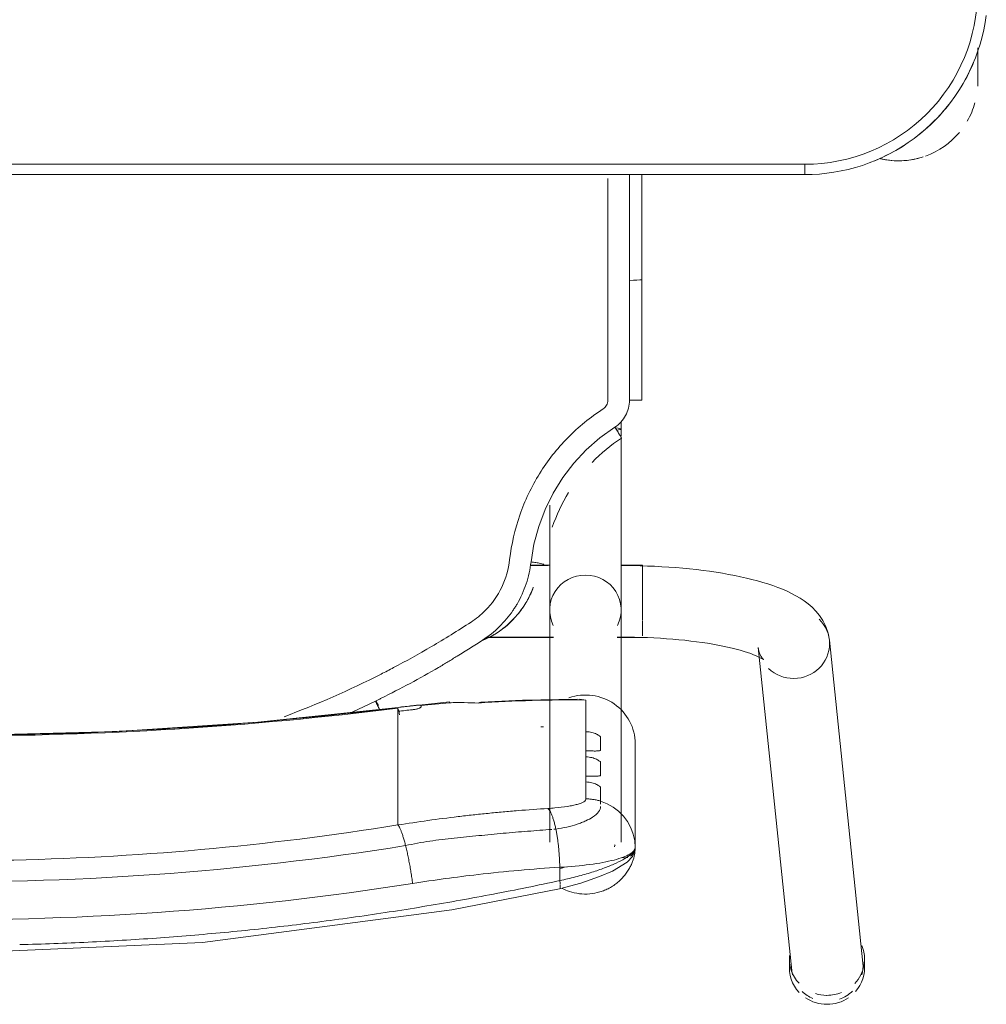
# Model space of a CAD drawing. Header units: metres. Extents: x 1.7 to 42.3, y -72.9 to -47.6.
# Tile 59 of 216: x 6.127 to 6.407, y -63.366 to -63.081. Entities that reach past the tile are written whole.
import ezdxf

# ---------------------------------------------------------------- set-up
doc = ezdxf.new("R2010")
doc.units = ezdxf.units.M
doc.layers.add('I-FURN', color=7, linetype='Continuous', lineweight=18)

# ---------------------------------------------------------------- blocks, each defined once
blk = doc.blocks.new('ConjuntoParaAlunoTamanho6 - CJA06_ConjuntoParaAlunoTamanho6-V18-2PAV - FRIGORÍFICA')
at = {"layer": 'I-FURN', "color": 253, "true_color": 0xaaaaaa}
for p, q in [((-0.2643023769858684, 0.2945585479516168), (-0.2643023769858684, 0.2919703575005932)), ((-0.2335379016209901, 0.2018170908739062), (-0.2432124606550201, 0.295256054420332)), ((-0.2425404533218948, 0.2919703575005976), (-0.2425404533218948, 0.2945585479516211)), ((-0.2638023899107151, 0.2931241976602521), (-0.2541278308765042, 0.1996852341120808)), ((-0.197899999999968, 0.2596939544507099), (-0.197899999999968, 0.2296403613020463)), ((-0.1920240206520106, 0.25905561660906), (-0.1919206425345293, 0.259485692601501)), ((-0.1938499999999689, 0.2581242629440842), (-0.1938499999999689, 0.190968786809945)), ((-0.1920690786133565, 0.2589589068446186), (-0.1920240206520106, 0.25905561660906)), ((-0.1731499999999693, 0.190968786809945), (-0.1731499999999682, 0.2581242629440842)), ((-0.1973389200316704, 0.2558006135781), (-0.1966477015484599, 0.2539495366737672)), ((-0.1966476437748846, 0.2539494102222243), (-0.1956994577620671, 0.2522107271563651)), ((-0.1749254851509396, 0.2543538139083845), (-0.174369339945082, 0.2544094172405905)), ((-0.1956994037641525, 0.2522106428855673), (-0.1945122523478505, 0.2506185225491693)), ((-0.1292314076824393, 0.2438022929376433), (-0.1292314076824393, 0.253173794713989)), ((-0.1292314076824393, 0.2421389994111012), (-0.1292314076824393, 0.2438022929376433)), ((-0.1836599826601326, 0.2407252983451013), (-0.1836599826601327, 0.2390378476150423)), ((-0.1292314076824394, 0.2421389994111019), (-0.1292314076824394, 0.2365253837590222)), ((-0.1292314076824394, 0.2365253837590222), (-0.1292314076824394, 0.2348620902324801)), ((-0.1292314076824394, 0.2348620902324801), (-0.1292314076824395, 0.2292484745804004)), ((-0.1836599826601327, 0.2334483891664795), (-0.1836599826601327, 0.2317609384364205)), ((-0.1292314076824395, 0.2292484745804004), (-0.1292314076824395, 0.2275851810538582)), ((-0.1836599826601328, 0.2261714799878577), (-0.1836599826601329, 0.2170112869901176)), ((-0.1292314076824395, 0.2275851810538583), (-0.1292314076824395, 0.2219715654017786)), ((-0.1292314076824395, 0.2219715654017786), (-0.1292314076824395, 0.2203082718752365)), ((-0.1159764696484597, 0.2204774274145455), (-0.1226984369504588, 0.2173238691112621)), ((-0.1836599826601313, 0.2170112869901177), (-0.1818018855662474, 0.2167931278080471)), ((-0.1441419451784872, 0.2175731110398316), (-0.1292586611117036, 0.2191524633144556)), ((-0.1927135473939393, 0.1989367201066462), (-0.1999999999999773, 0.1989367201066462)), ((-0.199999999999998, 0.1984449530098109), (-0.199999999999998, 0.1941086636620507)), ((-0.1927106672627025, 0.1987867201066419), (-0.1938499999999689, 0.1987867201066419)), ((-0.1938499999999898, 0.1987867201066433), (-0.1938499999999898, 0.1984502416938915)), ((-0.1938499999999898, 0.1984502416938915), (-0.1938499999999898, 0.1976441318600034)), ((-0.1549429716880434, 0.1987867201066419), (-0.1742893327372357, 0.1987867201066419)), ((-0.1547360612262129, 0.1989367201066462), (-0.174286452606, 0.1989367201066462)), ((-0.199999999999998, 0.1939272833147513), (-0.1999999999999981, 0.1857513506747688)), ((-0.1938499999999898, 0.1936664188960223), (-0.1938499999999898, 0.1916047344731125)), ((-0.1999999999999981, 0.1857279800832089), (-0.1999999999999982, 0.1792198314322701)), ((-0.1938499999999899, 0.1868796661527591), (-0.1938499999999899, 0.185819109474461)), ((-0.1938499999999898, 0.1837095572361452), (-0.1938499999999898, 0.1858191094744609)), ((-0.1938499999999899, 0.1780867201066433), (-0.1938499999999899, 0.1806828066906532)), ((-0.1999999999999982, 0.1791583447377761), (-0.1999999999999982, 0.1779367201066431)), ((-0.1999999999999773, 0.1779367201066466), (-0.1937679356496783, 0.1779367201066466)), ((-0.1732320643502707, 0.1779367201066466), (-0.1675962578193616, 0.1779367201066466)), ((-0.1726767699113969, 0.1780867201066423), (-0.1675711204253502, 0.1780867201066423)), ((-0.1938499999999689, 0.1385735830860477), (-0.1938499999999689, 0.1405709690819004)), ((-0.1938499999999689, 0.1385735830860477), (-0.1938499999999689, 0.1364339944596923)), ((-0.1998252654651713, 0.1302070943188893), (-0.1998241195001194, 0.09530095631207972)), ((-0.1998165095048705, 0.06488258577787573), (-0.1998241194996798, 0.095301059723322)), ((-0.1998241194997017, 0.09530105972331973), (-0.1998198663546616, 0.09528842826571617)), ((-0.196225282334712, 0.0955583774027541), (-0.1973810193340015, 0.09554367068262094)), ((0.2470000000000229, 0.06496651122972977), (-0.2469999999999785, 0.0649665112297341)), ((-0.2469999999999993, 0.06496651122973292), (-0.2469999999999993, 0.06196651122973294)), ((0.2470000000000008, 0.06496651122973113), (-0.2469999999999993, 0.06496651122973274)), ((-0.297125, 0.02878273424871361), (-0.297125, 0.0379715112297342)), ((-0.2971250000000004, 0.03797151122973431), (-0.2971250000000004, 0.02827850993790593))]:
    blk.add_line(p, q, dxfattribs=at)
at = {"layer": 'I-FURN', "color": 253, "true_color": 0xaaaaaa, "flags": 128}
for points in [[(0.0001000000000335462, 0.2903998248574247), (-0.07266958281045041, 0.2872143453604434), (-0.1448601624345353, 0.2777017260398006), (-0.1760326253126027, 0.2716064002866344)], [(-0.1760343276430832, 0.2716060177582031), (-0.182175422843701, 0.2699680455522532), (-0.187607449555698, 0.2681172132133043), (-0.1913128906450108, 0.2665180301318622), (-0.1955671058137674, 0.2639038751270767), (-0.1970794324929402, 0.2622558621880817), (-0.1976471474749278, 0.2611297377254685), (-0.1978999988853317, 0.2597125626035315)], [(-0.1760658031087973, 0.2692828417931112), (-0.1760658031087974, 0.2683125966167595), (-0.1760658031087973, 0.2673423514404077), (-0.1760658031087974, 0.2663721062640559), (-0.1760658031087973, 0.2654018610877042)], [(-0.1978999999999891, 0.2596939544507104), (-0.1977587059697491, 0.2577280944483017), (-0.1973389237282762, 0.2558006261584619)], [(-0.1978999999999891, 0.2596939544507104), (-0.1978999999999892, 0.2521805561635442), (-0.1978999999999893, 0.244667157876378), (-0.1978999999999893, 0.2371537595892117), (-0.1978999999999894, 0.2296403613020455)], [(-0.1978999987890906, 0.2446838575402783), (-0.197899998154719, 0.2521977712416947), (-0.1978999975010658, 0.2597116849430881)], [(-0.1945121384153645, 0.2506183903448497), (-0.1931094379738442, 0.2492039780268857), (-0.1915187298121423, 0.2479946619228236)], [(-0.1915186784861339, 0.2479946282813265), (-0.1897706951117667, 0.2470146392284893), (-0.1879002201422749, 0.2462823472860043)], [(-0.1878999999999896, 0.2424255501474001), (-0.1878999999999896, 0.2433897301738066), (-0.1878999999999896, 0.2443539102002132), (-0.1878999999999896, 0.2453180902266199), (-0.1878999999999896, 0.2462822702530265)], [(-0.1836599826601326, 0.2456094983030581), (-0.1836599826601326, 0.2443884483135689), (-0.1836599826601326, 0.2431673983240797), (-0.1836599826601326, 0.2419463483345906), (-0.1836599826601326, 0.2407252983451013)], [(-0.1878999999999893, 0.2351486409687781), (-0.1878999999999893, 0.2360322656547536), (-0.1878999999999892, 0.2369158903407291), (-0.1878999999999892, 0.2377995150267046), (-0.1878999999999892, 0.2386831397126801)], [(-0.1836599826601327, 0.2390378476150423), (-0.1836599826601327, 0.2376404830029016), (-0.1836599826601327, 0.2362431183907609), (-0.1836599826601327, 0.2348457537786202), (-0.1836599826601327, 0.2334483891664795)], [(-0.1878999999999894, 0.2278717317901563), (-0.1878999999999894, 0.2287553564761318), (-0.1878999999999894, 0.2296389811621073), (-0.1878999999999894, 0.2305226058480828), (-0.1878999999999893, 0.2314062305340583)], [(-0.1836599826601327, 0.2317609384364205), (-0.1836599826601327, 0.2303635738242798), (-0.1836599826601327, 0.2289662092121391), (-0.1836599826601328, 0.2275688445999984), (-0.1836599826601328, 0.2261714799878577)], [(-0.1292586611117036, 0.2191524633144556), (-0.08865069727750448, 0.2234198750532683), (-0.04790057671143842, 0.2260954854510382), (-0.007073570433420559, 0.2271749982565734), (0.03376492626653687, 0.2266566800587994), (0.07454949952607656, 0.2245413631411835), (0.1152148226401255, 0.2208324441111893), (0.1294586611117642, 0.2191524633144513)], [(-0.1292314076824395, 0.2203082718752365), (-0.1292314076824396, 0.2200743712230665), (-0.1292314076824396, 0.2198404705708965), (-0.1292314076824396, 0.2196065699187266), (-0.1292314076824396, 0.2193726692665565)], [(-0.1811141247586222, 0.2167731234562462), (-0.1653257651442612, 0.2170099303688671), (-0.1533056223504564, 0.2176050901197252)], [(-0.1358999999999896, 0.2186998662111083), (-0.1358999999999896, 0.218777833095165), (-0.1358999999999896, 0.2188557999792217), (-0.1358999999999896, 0.2189337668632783), (-0.1358999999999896, 0.219011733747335)], [(-0.2335379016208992, 0.201817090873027), (-0.2337286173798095, 0.2028696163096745), (-0.234030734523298, 0.2037613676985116), (-0.2343720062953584, 0.2044473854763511), (-0.2346851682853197, 0.2049236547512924), (-0.2349211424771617, 0.2052118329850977), (-0.2350504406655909, 0.2053439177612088), (-0.2350704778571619, 0.2053619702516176)], [(-0.2350704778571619, 0.2053619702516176), (-0.2350077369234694, 0.2053133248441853), (-0.2348200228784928, 0.2051835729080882), (-0.2345106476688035, 0.2049931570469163), (-0.2340848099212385, 0.20475802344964), (-0.233548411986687, 0.2044905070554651), (-0.2329074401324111, 0.2042001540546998), (-0.2321676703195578, 0.2038943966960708), (-0.2313345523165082, 0.2035790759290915), (-0.2304131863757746, 0.2032588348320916), (-0.2294083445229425, 0.2029374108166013), (-0.2283245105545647, 0.2026178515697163), (-0.2271659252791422, 0.2023026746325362), (-0.2259366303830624, 0.2019939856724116), (-0.2246405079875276, 0.2016935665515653), (-0.2232813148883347, 0.2014029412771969), (-0.2218627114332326, 0.2011234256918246), (-0.2203882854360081, 0.200856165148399), (-0.2188615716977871, 0.2006021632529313), (-0.2172860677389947, 0.2003623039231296), (-0.2156652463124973, 0.2001373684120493), (-0.2140025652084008, 0.1999280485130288), (-0.2123014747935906, 0.1997349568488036), (-0.2105654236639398, 0.1995586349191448), (-0.2087978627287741, 0.1993995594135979), (-0.2070022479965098, 0.1992581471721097), (-0.2051820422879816, 0.1991347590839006), (-0.2033407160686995, 0.1990297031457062), (-0.2014817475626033, 0.1989432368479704), (-0.1996086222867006, 0.1988755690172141), (-0.1977248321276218, 0.1988268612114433), (-0.1958338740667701, 0.1987972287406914), (-0.19393924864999, 0.1987867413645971), (-0.1938499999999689, 0.1987867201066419)], [(-0.2541278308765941, 0.1996852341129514), (-0.253752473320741, 0.1976222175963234), (-0.2531060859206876, 0.1957226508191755), (-0.252261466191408, 0.1940331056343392), (-0.2512866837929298, 0.1925592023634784), (-0.2502318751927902, 0.1912808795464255), (-0.2491278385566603, 0.1901677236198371), (-0.2479903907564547, 0.1891887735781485), (-0.2468256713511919, 0.1883170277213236), (-0.2456343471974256, 0.1875306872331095), (-0.2444143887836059, 0.1868128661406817), (-0.2431627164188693, 0.1861507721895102), (-0.2418761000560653, 0.1855348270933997), (-0.2405516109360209, 0.1849579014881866), (-0.239186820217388, 0.1844147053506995), (-0.2377798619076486, 0.1839013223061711), (-0.2363294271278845, 0.1834148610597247), (-0.2348347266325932, 0.1829531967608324), (-0.2332954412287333, 0.1825147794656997), (-0.2317116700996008, 0.182098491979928), (-0.2300838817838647, 0.18170354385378), (-0.2284128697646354, 0.1813293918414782), (-0.2266997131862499, 0.1809756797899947), (-0.2249457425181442, 0.180642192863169), (-0.2231525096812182, 0.1803288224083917), (-0.2213217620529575, 0.1800355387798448), (-0.2194554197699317, 0.1797623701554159), (-0.2175555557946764, 0.1795093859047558), (-0.2156243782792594, 0.1792766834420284), (-0.21366421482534, 0.1790643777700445), (-0.211677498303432, 0.1788725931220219), (-0.2096667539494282, 0.1787014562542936), (-0.2076345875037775, 0.1785510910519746), (-0.2055836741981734, 0.1784216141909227), (-0.2035167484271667, 0.1783131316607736), (-0.2014365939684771, 0.1782257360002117), (-0.1993460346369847, 0.1781595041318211), (-0.1972479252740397, 0.1781144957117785), (-0.1951451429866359, 0.1780907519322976), (-0.19384999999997, 0.1780867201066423)], [(-0.1938499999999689, 0.1407604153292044), (-0.1938499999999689, 0.1425707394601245), (-0.1938499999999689, 0.1445696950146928), (-0.1938499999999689, 0.1465646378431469), (-0.1938499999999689, 0.1485523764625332), (-0.1938499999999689, 0.1505297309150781), (-0.1938499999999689, 0.152493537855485), (-0.1938499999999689, 0.1544406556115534), (-0.19384999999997, 0.1563679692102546), (-0.19384999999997, 0.1582723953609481), (-0.19384999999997, 0.1601508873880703), (-0.19384999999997, 0.1620004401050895), (-0.19384999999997, 0.1638180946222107), (-0.19384999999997, 0.1656009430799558), (-0.19384999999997, 0.1673461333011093), (-0.19384999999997, 0.1690508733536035), (-0.19384999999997, 0.1707124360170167), (-0.19384999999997, 0.1723281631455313), (-0.19384999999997, 0.1738954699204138), (-0.19384999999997, 0.1754118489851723), (-0.19384999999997, 0.1768748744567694), (-0.19384999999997, 0.1782822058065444), (-0.19384999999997, 0.1796315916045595), (-0.19384999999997, 0.1809208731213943), (-0.19384999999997, 0.1821479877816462), (-0.1938499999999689, 0.1833109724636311), (-0.1938499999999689, 0.1844079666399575), (-0.1938499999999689, 0.1854372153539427), (-0.1938499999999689, 0.1863970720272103), (-0.1938499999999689, 0.1872860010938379), (-0.1938499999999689, 0.1881025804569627), (-0.1938499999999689, 0.1888455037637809), (-0.1938499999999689, 0.1895135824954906), (-0.1938499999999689, 0.1901057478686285), (-0.1938499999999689, 0.1906210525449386), (-0.1938499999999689, 0.190968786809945)], [(-0.1731499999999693, 0.190968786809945), (-0.1731499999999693, 0.1905139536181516), (-0.1731499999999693, 0.1899816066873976), (-0.1731499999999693, 0.1893725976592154), (-0.1731499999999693, 0.1886879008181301), (-0.1731499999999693, 0.1879286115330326), (-0.1731499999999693, 0.1870959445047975), (-0.1731499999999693, 0.1861912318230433), (-0.1731499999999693, 0.1852159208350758), (-0.1731499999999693, 0.1841715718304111), (-0.1731499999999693, 0.1830598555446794), (-0.1731499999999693, 0.1818825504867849), (-0.1731499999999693, 0.1806415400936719), (-0.1731499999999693, 0.1793388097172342), (-0.1731499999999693, 0.177976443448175), (-0.1731499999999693, 0.1765566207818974), (-0.1731499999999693, 0.1750816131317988), (-0.1731499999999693, 0.1735537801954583), (-0.1731499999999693, 0.1719755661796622), (-0.1731499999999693, 0.1703494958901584), (-0.1731499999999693, 0.1686781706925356), (-0.1731499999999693, 0.1669642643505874), (-0.1731499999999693, 0.1652105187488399), (-0.1731499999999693, 0.1634197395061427), (-0.1731499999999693, 0.1615947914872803), (-0.1731499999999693, 0.160660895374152)], [(-0.1684099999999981, 0.1843835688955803), (-0.1684099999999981, 0.1843688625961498), (-0.1684099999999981, 0.1843541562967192), (-0.1684099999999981, 0.1843394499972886), (-0.1684099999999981, 0.184324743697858)], [(-0.1677424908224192, 0.1770641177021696), (-0.1686080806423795, 0.1718750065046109), (-0.1699665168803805, 0.1667882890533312), (-0.1718069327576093, 0.1618511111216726), (-0.1741455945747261, 0.1571266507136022), (-0.1769279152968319, 0.1526472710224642), (-0.1801293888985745, 0.1484554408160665), (-0.183741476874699, 0.1446112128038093), (-0.1877058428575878, 0.1411317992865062), (-0.1919863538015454, 0.1380495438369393)], [(-0.1962270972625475, 0.1302521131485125), (-0.1962262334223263, 0.1233088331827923), (-0.1962256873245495, 0.1163650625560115), (-0.1962254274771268, 0.1094205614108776), (-0.1962253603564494, 0.1024936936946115), (-0.1962252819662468, 0.09555841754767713)], [(-0.1973810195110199, 0.0955436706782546), (-0.1984075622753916, 0.09550450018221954), (-0.1992035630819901, 0.09544490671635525), (-0.199690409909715, 0.09537093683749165), (-0.1998241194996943, 0.09530106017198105)], [(-0.2469999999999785, 0.0649665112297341), (-0.2491194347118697, 0.06492411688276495), (-0.2512354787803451, 0.06479700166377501), (-0.2533447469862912, 0.06458536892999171), (-0.2554438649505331, 0.06428955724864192), (-0.2575294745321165, 0.06391003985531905), (-0.2595982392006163, 0.06344742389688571), (-0.2616468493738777, 0.06290244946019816), (-0.2636720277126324, 0.06227598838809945), (-0.2656705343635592, 0.06156904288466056), (-0.2676391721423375, 0.0607827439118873), (-0.2695747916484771, 0.05991834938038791), (-0.2714742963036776, 0.05897724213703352), (-0.2733346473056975, 0.05796092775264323), (-0.2751528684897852, 0.05687103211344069), (-0.2769260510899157, 0.05570929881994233), (-0.2786513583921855, 0.05447758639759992), (-0.2803260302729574, 0.05317786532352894), (-0.2819473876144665, 0.05181221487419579), (-0.2835128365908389, 0.05038281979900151), (-0.2850198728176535, 0.04889196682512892), (-0.2864660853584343, 0.04734204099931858), (-0.2878491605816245, 0.04573552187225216), (-0.2891668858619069, 0.04407497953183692), (-0.2904171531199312, 0.04236307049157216), (-0.2915979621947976, 0.04060253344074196), (-0.2927074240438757, 0.03879618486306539), (-0.2937437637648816, 0.03694691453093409), (-0.2947053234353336, 0.03505768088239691), (-0.2955905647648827, 0.03313150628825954), (-0.296398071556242, 0.0311714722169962), (-0.2971265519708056, 0.02918071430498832), (-0.2977748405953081, 0.02716241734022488), (-0.2983419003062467, 0.02511981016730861), (-0.2988268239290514, 0.02305616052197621), (-0.2992288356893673, 0.02097476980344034), (-0.2995472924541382, 0.01887896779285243)], [(0.2469999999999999, 0.0619665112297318), (0.1234999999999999, 0.0619665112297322), (-1.453485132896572e-16, 0.06196651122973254), (-0.1235000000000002, 0.06196651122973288), (-0.2470000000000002, 0.06196651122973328)], [(-0.2469999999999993, 0.06196651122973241), (-0.1234999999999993, 0.0619665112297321), (7.44471151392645e-16, 0.06196651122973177), (0.1235000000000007, 0.06196651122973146), (0.2470000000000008, 0.06196651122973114)], [(-0.2971249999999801, 0.03797151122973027), (-0.2971249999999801, 0.03795791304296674), (-0.2971249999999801, 0.03791714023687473), (-0.2971249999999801, 0.03784925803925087), (-0.2971249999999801, 0.03775437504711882), (-0.2971249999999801, 0.03763264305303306), (-0.2971249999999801, 0.03748425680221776), (-0.2971249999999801, 0.03730945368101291), (-0.2971249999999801, 0.03710851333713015), (-0.2971249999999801, 0.0368817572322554), (-0.2971249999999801, 0.03662954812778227), (-0.2971249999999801, 0.03635228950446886), (-0.2971249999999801, 0.03605042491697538), (-0.2971249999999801, 0.03572443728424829), (-0.2971249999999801, 0.03537484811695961), (-0.2971249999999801, 0.03500221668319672), (-0.2971249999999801, 0.03460713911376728), (-0.2971249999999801, 0.03419024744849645), (-0.2971249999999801, 0.03375220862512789), (-0.2971249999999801, 0.03329372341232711), (-0.2971249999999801, 0.03281552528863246), (-0.2971249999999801, 0.0323183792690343), (-0.2971249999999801, 0.03180308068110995), (-0.2971249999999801, 0.03127045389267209), (-0.2971249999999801, 0.03072135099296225), (-0.2971249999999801, 0.03015665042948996), (-0.2971249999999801, 0.02957725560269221), (-0.2971249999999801, 0.02898409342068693)]]:
    blk.add_lwpolyline(points, dxfattribs=at)
at = {"layer": 'I-FURN', "color": 253, "true_color": 0xaaaaaa}
for centre, radius, start, end in [((-0.2470000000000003, 0.01196651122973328), 0.05000000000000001, 89.99999999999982, 179.9999999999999), ((-0.2469999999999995, 0.01196651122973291), 0.05, 90.00000000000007, 180.0000000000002), ((-0.274125, 0.03797151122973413), 0.02300000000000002, 76.78757610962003, 107.9999999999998), ((-0.274125, 0.03797151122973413), 0.02300000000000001, 76.40433790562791, 104.4669156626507), ((-0.2469999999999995, 0.01196651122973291), 0.05300000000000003, 112.4999999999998, 122.6999338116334), ((-0.274125, 0.03797151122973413), 0.02300000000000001, 109.9274386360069, 140.0230900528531), ((-0.2469999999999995, 0.01196651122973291), 0.05300000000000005, 127.1606960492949, 143.1496439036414), ((-0.274125, 0.03797151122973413), 0.02300000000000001, 149.9762060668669, 164.3449802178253), ((-0.2469999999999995, 0.01196651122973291), 0.05300000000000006, 147.3000658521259, 157.4999999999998), ((-0.274125, 0.03797151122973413), 0.02300000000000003, 176.5668970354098, 179.9999999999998)]:
    blk.add_arc(centre, radius, start, end, dxfattribs=at)
for centre, major_axis, ratio, start_param, end_param in [((-0.2534214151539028, 0.2945585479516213), (0.0108809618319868, 0), 0.9659258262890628, 1.570796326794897, 2.185057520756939), ((-0.2534214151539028, 0.2945585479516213), (0.01088096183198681, 0), 0.9659258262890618, 0.9594267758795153, 1.570796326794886), ((-0.2535074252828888, 0.2941901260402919), (0.01029496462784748, 0.001065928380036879), 0.9671584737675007, 1.815725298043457, 2.256388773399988), ((-0.2534214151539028, 0.2919703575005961), (0.01088096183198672, 0), 0.9659258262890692, 1.570796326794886, 1.965237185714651), ((-0.2534214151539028, 0.2919703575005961), (0.0108809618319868, 0), 0.9659258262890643, 1.257623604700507, 1.559899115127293), ((-0.2535074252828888, 0.2941901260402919), (0.01029496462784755, 0.001065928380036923), 0.9671584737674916, 0.6855924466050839, 1.06010473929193), ((-0.2534214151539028, 0.2945585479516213), (0.01088096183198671, 0), 0.9659258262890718, 2.438822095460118, 3.243524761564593), ((-0.2534214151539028, 0.2945585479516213), (0.01088096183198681, 0), 0.9659258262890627, 6.170166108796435, 7.020456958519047), ((-0.2534214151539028, 0.2919703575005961), (0.01088096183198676, 0), 0.965925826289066, 2.40426787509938, 3.526261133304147), ((-0.2535074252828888, 0.2941901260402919), (0.01029496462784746, 0.001065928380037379), 0.9671584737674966, 2.793431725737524, 3.141592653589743), ((-0.2534214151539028, 0.2919703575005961), (0.01088096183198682, 0), 0.9659258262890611, 6.182855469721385, 7.015453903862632), ((-0.2535074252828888, 0.2941901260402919), (0.01029496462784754, 0.001065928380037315), 0.9671584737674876, 6.183379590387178, 6.408800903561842), ((-0.1834999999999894, 0.2296403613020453), (-0.01439999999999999, 1.543589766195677e-16), 0.9781476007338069, 0, 1.909657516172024), ((9.999999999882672e-05, -0.7715866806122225), (1.021100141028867, 0), 0.9781476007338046, 1.44377104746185, 1.697821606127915), ((9.999999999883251e-05, -0.7711708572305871), (1.0208981, 0), 0.9781476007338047, 1.443771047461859, 1.697821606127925), ((-0.1792715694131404, 0.6012766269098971), (0.385, 0), 0.9781476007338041, 4.732926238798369, 4.735012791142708), ((-0.1792715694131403, 0.6035636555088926), (0.3950000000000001, 0), 0.9781476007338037, 4.828782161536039, 4.83941425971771), ((-0.1304982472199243, 0.2290753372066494), (-0.001239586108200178, 0.00992287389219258), 0.026339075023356, 2.463315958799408, 2.789233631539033), ((-0.1792715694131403, 0.6033557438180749), (0.3949999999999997, 0), 0.978147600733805, 4.701278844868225, 4.780292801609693), ((-0.1450124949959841, 0.2275351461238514), (-0.0008705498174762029, 0.009962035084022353), 0.01850094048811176, 2.95752618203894, 3.350225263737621), ((-0.1792715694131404, 0.6026280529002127), (0.3949999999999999, 0), 0.9781476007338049, 4.801491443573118, 4.82254091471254), ((-0.1792715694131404, 0.6022122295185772), (0.3947979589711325, 0), 0.9781476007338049, 4.828841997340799, 4.839414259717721), ((-0.2438328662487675, 0.2007511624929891), (0.01029496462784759, 0.001065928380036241), 0.9671584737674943, 1.4709906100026, 3.041786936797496), ((-0.2438328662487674, 0.2007511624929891), (0.01029496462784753, 0.001065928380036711), 0.9671584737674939, 0.6855924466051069, 1.470990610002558), ((-0.2438328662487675, 0.200751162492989), (0.01029496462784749, 0.001065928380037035), 0.9671584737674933, 3.041786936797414, 3.827185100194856), ((-0.1834999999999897, 0.1909687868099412), (0.01035, 0), 0.9781476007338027, 2.68658693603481, 4.712388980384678), ((-0.1834999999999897, 0.1909687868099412), (0.01035000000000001, 0), 0.9781476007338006, 4.712388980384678, 6.73819102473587), ((-0.1834999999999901, 0.1385735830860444), (0.01035000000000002, 0), 0.06975647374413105, 2.648424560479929, 3.665191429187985)]:
    blk.add_ellipse(centre, major_axis=major_axis, ratio=ratio, start_param=start_param, end_param=end_param, dxfattribs=at)
for points in [[(-0.05929463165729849, 0.2859072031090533), (-0.06587565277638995, 0.285438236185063), (-0.07244736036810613, 0.2848919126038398), (-0.07900653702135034, 0.2842687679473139)], [(-0.03952650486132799, 0.2870815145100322), (-0.04612297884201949, 0.2867677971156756), (-0.05271335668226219, 0.2863761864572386), (-0.05929442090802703, 0.2859072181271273)], [(-0.01972185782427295, 0.2877884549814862), (-0.02632733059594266, 0.2876310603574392), (-0.0329299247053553, 0.2873952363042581), (-0.03952642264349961, 0.2870815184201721)], [(-0.09864346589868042, 0.2821693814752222), (-0.1051744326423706, 0.2813931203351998), (-0.1116896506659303, 0.2805405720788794), (-0.1181860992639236, 0.2796131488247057)], [(-0.07900690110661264, 0.2842687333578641), (-0.08556602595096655, 0.2836455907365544), (-0.09211261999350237, 0.2829456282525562), (-0.09864346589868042, 0.2821693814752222)], [(-0.1181862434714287, 0.2796131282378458), (-0.1246826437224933, 0.2786857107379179), (-0.131160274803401, 0.2776834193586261), (-0.1376161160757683, 0.2766076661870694)], [(-0.1376161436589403, 0.2766076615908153), (-0.1440720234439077, 0.275531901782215), (-0.150506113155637, 0.2743826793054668), (-0.1569153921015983, 0.2731614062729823)], [(-0.1569155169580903, 0.2731613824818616), (-0.1633247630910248, 0.2719401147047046), (-0.1697091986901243, 0.2706467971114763), (-0.1760658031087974, 0.2692828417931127)], [(-0.1761993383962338, 0.2703342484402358), (-0.1761740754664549, 0.2700172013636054), (-0.1761289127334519, 0.269658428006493), (-0.1760658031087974, 0.2692828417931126)], [(-0.1334597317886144, 0.2700975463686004), (-0.1333915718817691, 0.2695629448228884), (-0.1332445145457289, 0.2684805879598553), (-0.1329950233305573, 0.2668394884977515), (-0.13271980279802, 0.2652023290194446), (-0.1324223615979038, 0.2635911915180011), (-0.1321069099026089, 0.2620269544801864), (-0.1317774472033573, 0.2605307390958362), (-0.131551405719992, 0.2595920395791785), (-0.1314375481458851, 0.2591403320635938)], [(-0.176065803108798, 0.2654018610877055), (-0.1791352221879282, 0.2652333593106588), (-0.1850371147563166, 0.2646984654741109), (-0.1921907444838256, 0.2633749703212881), (-0.1968242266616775, 0.2616500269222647), (-0.1978999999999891, 0.2603482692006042), (-0.1978999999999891, 0.2596939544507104)], [(-0.1760890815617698, 0.2657671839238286), (-0.1766991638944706, 0.2656103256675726), (-0.1773066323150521, 0.2654480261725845), (-0.1779078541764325, 0.2652812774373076)], [(-0.176065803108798, 0.2654018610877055), (-0.1760589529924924, 0.2649819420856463), (-0.1760367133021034, 0.2641342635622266), (-0.1759782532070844, 0.2628495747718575), (-0.1758952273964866, 0.2615619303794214), (-0.175788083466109, 0.2602816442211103), (-0.17565767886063, 0.2590190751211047), (-0.1755052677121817, 0.2577841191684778), (-0.1753320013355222, 0.2565866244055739), (-0.175139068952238, 0.255436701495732), (-0.17499849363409, 0.2547076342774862), (-0.1749255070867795, 0.2543539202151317)], [(-0.1292314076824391, 0.2531737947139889), (-0.1293198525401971, 0.253273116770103), (-0.1295044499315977, 0.2535308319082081), (-0.1298007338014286, 0.2540876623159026), (-0.1301127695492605, 0.2548082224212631), (-0.130436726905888, 0.2556848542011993), (-0.1307683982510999, 0.2567045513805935), (-0.1311037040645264, 0.2578555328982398), (-0.1313268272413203, 0.2587010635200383), (-0.1314375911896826, 0.259140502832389)], [(-0.1749255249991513, 0.2543540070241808), (-0.1748359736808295, 0.2539200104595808), (-0.1746487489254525, 0.2530845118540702), (-0.1743466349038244, 0.2519451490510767), (-0.1740270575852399, 0.2509327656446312), (-0.1736938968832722, 0.2500587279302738), (-0.1733510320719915, 0.2493354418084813), (-0.1730027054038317, 0.2487702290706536), (-0.1727696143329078, 0.2485030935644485), (-0.1726535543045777, 0.2483980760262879)], [(-0.1466093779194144, 0.2507557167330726), (-0.1480579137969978, 0.2505825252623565), (-0.1495063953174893, 0.2504163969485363), (-0.1509547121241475, 0.2502573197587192)], [(-0.1292314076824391, 0.2531737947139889), (-0.1321257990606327, 0.2527140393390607), (-0.1379177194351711, 0.2518513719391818), (-0.1437123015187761, 0.251102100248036), (-0.1466093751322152, 0.2507557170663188)], [(-0.1639821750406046, 0.2490156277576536), (-0.1668748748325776, 0.2487818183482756), (-0.1697656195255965, 0.2485760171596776), (-0.1726535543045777, 0.2483980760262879)], [(-0.1596417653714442, 0.2493873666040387), (-0.1610889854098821, 0.249256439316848), (-0.1625358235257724, 0.2491325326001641), (-0.1639821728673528, 0.2490156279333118)], [(-0.1552990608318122, 0.2498012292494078), (-0.1567469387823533, 0.2496562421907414), (-0.1581945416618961, 0.2495182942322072), (-0.1596417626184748, 0.2493873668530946)], [(-0.1509547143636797, 0.2502573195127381), (-0.1524030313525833, 0.250098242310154), (-0.1538511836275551, 0.249946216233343), (-0.1552990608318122, 0.2498012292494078)], [(-0.1879001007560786, 0.2462823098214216), (-0.1875579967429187, 0.2461749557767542), (-0.1868655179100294, 0.2459854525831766), (-0.1858079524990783, 0.2457777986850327), (-0.1847375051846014, 0.245647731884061), (-0.1840192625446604, 0.2456134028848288), (-0.1836599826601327, 0.2456094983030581)], [(-0.1358999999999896, 0.219011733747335), (-0.1358974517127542, 0.2190478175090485), (-0.135862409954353, 0.2191208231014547), (-0.1357253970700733, 0.2192307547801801), (-0.1354877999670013, 0.2193475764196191), (-0.1351772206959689, 0.2194610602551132), (-0.1347943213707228, 0.2195675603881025), (-0.1343570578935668, 0.2196652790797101), (-0.1339016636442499, 0.2197447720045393), (-0.1335709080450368, 0.2197895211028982), (-0.1333999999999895, 0.2198095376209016)], [(-0.09624535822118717, 0.2218352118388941), (-0.105840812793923, 0.2182510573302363), (-0.1151956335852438, 0.2141430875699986), (-0.124341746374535, 0.2095039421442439)], [(-0.1539742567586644, 0.2177192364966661), (-0.1534937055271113, 0.2175210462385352), (-0.1529962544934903, 0.2175770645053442), (-0.1524701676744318, 0.2178778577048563)], [(-0.1524701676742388, 0.2178778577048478), (-0.1511336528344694, 0.2178205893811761), (-0.148400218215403, 0.2177478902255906), (-0.1455629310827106, 0.2177625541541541), (-0.1441226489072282, 0.217792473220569)], [(-0.1358494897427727, 0.2186013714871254), (-0.135866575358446, 0.2186169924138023), (-0.1358918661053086, 0.2186492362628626), (-0.1359000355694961, 0.2186828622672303), (-0.1358999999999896, 0.2186998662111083)], [(-0.1226979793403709, 0.2173232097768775), (-0.1229747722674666, 0.2171883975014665), (-0.1235279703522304, 0.2169178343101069), (-0.124080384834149, 0.2166453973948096), (-0.1243563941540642, 0.2165087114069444)], [(-0.1233517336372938, 0.2181258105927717), (-0.123426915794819, 0.218279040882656), (-0.1235010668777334, 0.2184310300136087), (-0.1235734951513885, 0.218580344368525)], [(-0.1228881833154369, 0.2172303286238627), (-0.1230391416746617, 0.2175280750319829), (-0.1231915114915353, 0.2178323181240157), (-0.1233396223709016, 0.2181318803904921)], [(-0.1243563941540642, 0.2165087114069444), (-0.127170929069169, 0.2151169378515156), (-0.132758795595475, 0.2122360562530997), (-0.1382577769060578, 0.2091620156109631), (-0.140984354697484, 0.2075760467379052)], [(-0.124341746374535, 0.2095039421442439), (-0.1249439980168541, 0.2091985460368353), (-0.1261530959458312, 0.2085797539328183), (-0.127371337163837, 0.2079446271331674), (-0.1279827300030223, 0.2076228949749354)], [(-0.1279827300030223, 0.2076228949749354), (-0.1315664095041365, 0.205741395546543), (-0.1388903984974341, 0.2016844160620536), (-0.1465126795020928, 0.1969783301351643), (-0.1503956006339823, 0.1944471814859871)], [(-0.140984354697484, 0.2075760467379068), (-0.1418838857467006, 0.2070440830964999), (-0.1436780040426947, 0.2059695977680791), (-0.1454617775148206, 0.2048741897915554), (-0.1463509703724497, 0.2043213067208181)], [(-0.1463764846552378, 0.2043055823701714), (-0.1476209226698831, 0.2035451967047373), (-0.1501008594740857, 0.2020049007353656), (-0.1525577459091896, 0.2004277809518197), (-0.1537794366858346, 0.1996302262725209)], [(-0.1537794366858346, 0.1996302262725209), (-0.1554966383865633, 0.198508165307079), (-0.1586948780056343, 0.195943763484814), (-0.1613359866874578, 0.1928020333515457), (-0.1624994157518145, 0.191104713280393)], [(-0.1568013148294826, 0.1981978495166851), (-0.1557631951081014, 0.1987999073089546), (-0.1547464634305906, 0.199296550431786), (-0.1537598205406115, 0.199710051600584)], [(-0.1650109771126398, 0.1907575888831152), (-0.164470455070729, 0.191508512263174), (-0.163310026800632, 0.1929545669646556), (-0.161349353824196, 0.1949320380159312), (-0.1591901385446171, 0.1966947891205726), (-0.1576358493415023, 0.1977121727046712), (-0.1568341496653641, 0.1981787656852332)], [(-0.1503956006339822, 0.194447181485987), (-0.1511343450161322, 0.1939646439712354), (-0.1525553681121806, 0.1929255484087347), (-0.1538574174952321, 0.191743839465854), (-0.1544771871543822, 0.1911186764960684)], [(-0.1624994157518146, 0.1911047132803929), (-0.1627133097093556, 0.1907999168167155), (-0.1631293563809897, 0.1901833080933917), (-0.1635214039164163, 0.1895535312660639), (-0.1637112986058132, 0.1892355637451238)], [(-0.1544771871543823, 0.1911186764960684), (-0.1564547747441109, 0.1891182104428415), (-0.1596892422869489, 0.1845226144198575), (-0.1612418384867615, 0.1791461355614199), (-0.1615632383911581, 0.1763592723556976)], [(-0.1637112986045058, 0.1892355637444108), (-0.1647895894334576, 0.1873763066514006), (-0.1665590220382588, 0.1834307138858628), (-0.1674964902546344, 0.1792013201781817), (-0.1677424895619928, 0.1770639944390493)], [(-0.1677424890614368, 0.1770642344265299), (-0.1682328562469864, 0.1771200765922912), (-0.1692131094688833, 0.1772481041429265), (-0.1704566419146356, 0.1774597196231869), (-0.1712817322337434, 0.1776583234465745), (-0.1714682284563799, 0.1777616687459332), (-0.1714634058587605, 0.1778021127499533)], [(-0.1739147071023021, 0.1669853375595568), (-0.175121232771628, 0.1634756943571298), (-0.1767079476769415, 0.160111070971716), (-0.1786363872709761, 0.1569620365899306)], [(-0.1854029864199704, 0.1482281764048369), (-0.1879709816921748, 0.1455767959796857), (-0.1908368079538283, 0.1432074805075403), (-0.1939136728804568, 0.1411945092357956)], [(-0.1939136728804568, 0.1411945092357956), (-0.1939293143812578, 0.1411928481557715), (-0.1938540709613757, 0.1410265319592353), (-0.1934388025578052, 0.1403259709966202), (-0.192784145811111, 0.1392806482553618), (-0.1922544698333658, 0.1384598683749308), (-0.1919863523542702, 0.1380495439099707)], [(-0.1919863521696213, 0.1380501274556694), (-0.1926489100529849, 0.1376179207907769), (-0.1938268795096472, 0.136629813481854), (-0.195191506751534, 0.1347279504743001), (-0.1960368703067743, 0.1325520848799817), (-0.1962246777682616, 0.1310361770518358), (-0.1962270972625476, 0.1302521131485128)], [(-0.1886288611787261, 0.1327672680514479), (-0.1888420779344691, 0.1326285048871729), (-0.1892217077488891, 0.1323105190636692), (-0.1896640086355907, 0.1316970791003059), (-0.1899394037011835, 0.1309924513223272), (-0.1900005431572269, 0.1305014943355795), (-0.1900014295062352, 0.130247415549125)], [(-0.196227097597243, 0.1302520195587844), (-0.1967197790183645, 0.1302517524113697), (-0.1976969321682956, 0.1302488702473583), (-0.1989137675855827, 0.1302381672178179), (-0.1996945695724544, 0.1302227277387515), (-0.1998445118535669, 0.1302108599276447), (-0.1998210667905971, 0.1302049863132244)], [(-0.1998210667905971, 0.1302049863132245), (-0.1998207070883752, 0.124380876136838), (-0.1998194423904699, 0.1127324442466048), (-0.1998196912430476, 0.1010983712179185), (-0.1998198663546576, 0.09528842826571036)], [(-0.1998180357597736, 0.1214692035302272), (-0.1998182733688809, 0.1243806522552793), (-0.1998185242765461, 0.1272925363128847), (-0.1998187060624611, 0.1302043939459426)], [(-0.1998174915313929, 0.095284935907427), (-0.1998173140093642, 0.101095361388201), (-0.1998171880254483, 0.1069128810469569), (-0.1998174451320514, 0.112733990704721)], [(-0.1998198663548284, 0.09528842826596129), (-0.1998199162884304, 0.08515314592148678), (-0.1998200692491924, 0.07501788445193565), (-0.1998200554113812, 0.06488260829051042)], [(-0.199817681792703, 0.06488260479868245), (-0.1998176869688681, 0.06836778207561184), (-0.1998176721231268, 0.07185295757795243), (-0.1998176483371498, 0.07533813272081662)]]:
    blk.add_open_spline(points, degree=3, dxfattribs=at)
for points, knots in [([(-0.1334597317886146, 0.2700975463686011), (-0.0847039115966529, 0.2777950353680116), (0.005190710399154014, 0.2841531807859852), (0.09465608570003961, 0.2762553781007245), (0.1336597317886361, 0.2700975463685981)], [-1, -1, -1, -1, -0.4444444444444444, 0, 0, 0, 0]), ([(-0.1978999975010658, 0.2597116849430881), (-0.1978992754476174, 0.2601895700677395), (-0.197828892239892, 0.2612672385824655), (-0.1974722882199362, 0.2628706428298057), (-0.1969498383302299, 0.2642975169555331), (-0.1964165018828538, 0.2654260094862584), (-0.1958545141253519, 0.2663723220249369), (-0.1953379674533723, 0.2671148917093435), (-0.1949214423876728, 0.2676569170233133), (-0.1944708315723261, 0.2681916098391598), (-0.1938161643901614, 0.2689006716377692), (-0.1929067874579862, 0.2697547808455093), (-0.1918973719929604, 0.2705252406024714), (-0.1910486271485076, 0.271071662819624), (-0.1903984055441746, 0.2714415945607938), (-0.1897348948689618, 0.2717736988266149), (-0.1888273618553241, 0.2721720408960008), (-0.1871898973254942, 0.2727458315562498), (-0.1847401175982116, 0.2732046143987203), (-0.1817407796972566, 0.2731518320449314), (-0.1790554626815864, 0.2725508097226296), (-0.1774490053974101, 0.2718715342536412), (-0.1767851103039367, 0.2715289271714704)], [0, 0, 0, 0, 0.0625, 0.125, 0.15625, 0.1875, 0.21875, 0.234375, 0.25, 0.265625, 0.28125, 0.3125, 0.34375, 0.359375, 0.375, 0.390625, 0.40625, 0.4375, 0.5, 0.5625, 0.625, 0.6721865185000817, 0.6721865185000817, 0.6721865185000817, 0.6721865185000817]), ([(-0.1761028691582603, 0.2715562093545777), (-0.1761586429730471, 0.2714860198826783), (-0.1762305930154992, 0.2712194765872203), (-0.1762255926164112, 0.2707182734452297), (-0.176207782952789, 0.2704497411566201)], [0.625, 0.625, 0.625, 0.625, 0.75, 0.8595648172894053, 0.8595648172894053, 0.8595648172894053, 0.8595648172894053]), ([(-0.197899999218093, 0.2597116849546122), (-0.1978999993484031, 0.2603422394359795), (-0.1968779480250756, 0.26186790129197), (-0.1928195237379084, 0.2641120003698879), (-0.1886535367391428, 0.2657759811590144), (-0.1849085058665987, 0.2670351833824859), (-0.180643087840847, 0.2682349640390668), (-0.1776024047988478, 0.2689532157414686), (-0.1760658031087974, 0.2692828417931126)], [0, 0, 0, 0, 0.25, 0.5, 0.625, 0.75, 0.875, 1, 1, 1, 1]), ([(-0.1760658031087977, 0.2654018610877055), (-0.1681984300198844, 0.2658977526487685), (-0.1539952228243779, 0.2671607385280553), (-0.1397741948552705, 0.2691006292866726), (-0.1334597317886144, 0.2700975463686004)], [-1, -1, -1, -1, -0.4444444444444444, 0, 0, 0, 0]), ([(-0.1314375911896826, 0.2591405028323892), (-0.0834284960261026, 0.2668293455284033), (0.005115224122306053, 0.2731845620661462), (0.09323131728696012, 0.2652914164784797), (0.1316375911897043, 0.2591405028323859)], [-1, -1, -1, -1, -0.4444444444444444, 0, 0, 0, 0]), ([(-0.1964982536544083, 0.2622027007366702), (-0.1967084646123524, 0.2620722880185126), (-0.1970969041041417, 0.2617605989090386), (-0.1976913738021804, 0.26095673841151), (-0.197899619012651, 0.2602130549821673), (-0.197899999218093, 0.2597116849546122)], [0.75, 0.75, 0.75, 0.75, 0.8125, 0.875, 1, 1, 1, 1]), ([(-0.1942107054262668, 0.2625985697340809), (-0.1945014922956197, 0.2626624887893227), (-0.1950241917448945, 0.2627014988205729), (-0.195544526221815, 0.2626020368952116), (-0.1957570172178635, 0.2625375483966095)], [0.5473049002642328, 0.5473049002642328, 0.5473049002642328, 0.5473049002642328, 0.625, 0.6812683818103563, 0.6812683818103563, 0.6812683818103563, 0.6812683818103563]), ([(0.1294314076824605, 0.2531737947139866), (0.08224027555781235, 0.260753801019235), (-0.00483574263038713, 0.2670240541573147), (-0.0914775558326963, 0.2592379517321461), (-0.1292314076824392, 0.2531737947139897)], [-1, -1, -1, -1, -0.4444444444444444, 0, 0, 0, 0]), ([(-0.1738129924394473, 0.2544652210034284), (-0.1714660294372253, 0.2546246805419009), (-0.1667662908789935, 0.2549705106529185), (-0.1597010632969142, 0.2555689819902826), (-0.1538032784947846, 0.2561378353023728), (-0.1490781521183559, 0.2566274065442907), (-0.1455353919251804, 0.2570270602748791), (-0.1419759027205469, 0.2573905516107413), (-0.1384271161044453, 0.2578212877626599), (-0.1349183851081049, 0.2584197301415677), (-0.1325944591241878, 0.2588861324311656), (-0.1314375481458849, 0.2591403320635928)], [0, 0, 0, 0, 0.1666666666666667, 0.3333333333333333, 0.5, 0.5833333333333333, 0.6666666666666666, 0.75, 0.8333333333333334, 0.9166666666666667, 1, 1, 1, 1]), ([(-0.1878987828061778, 0.2477842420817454), (-0.1879118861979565, 0.2482880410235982), (-0.187502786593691, 0.249331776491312), (-0.1858826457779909, 0.2507735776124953), (-0.1839956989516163, 0.2518209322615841), (-0.182398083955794, 0.2524953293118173), (-0.1797831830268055, 0.2534413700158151), (-0.1771474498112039, 0.2540362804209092), (-0.1749255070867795, 0.2543539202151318)], [0, 0, 0, 0, 0.2, 0.4, 0.55, 0.625, 0.7, 1, 1, 1, 1]), ([(-0.1726535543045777, 0.2483980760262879), (-0.173327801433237, 0.2483565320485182), (-0.1753210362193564, 0.2482075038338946), (-0.177767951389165, 0.2479140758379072), (-0.1798484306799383, 0.2475332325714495), (-0.1816328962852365, 0.2470989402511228), (-0.1832174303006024, 0.2464649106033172), (-0.1836599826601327, 0.2458966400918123), (-0.1836599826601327, 0.2456094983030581)], [-1, -1, -1, -1, -0.8888888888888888, -0.6666666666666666, -0.5555555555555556, -0.4444444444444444, -0.2222222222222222, 0, 0, 0, 0]), ([(-0.1879002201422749, 0.2462823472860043), (-0.187900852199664, 0.2464425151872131), (-0.1879007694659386, 0.2467045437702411), (-0.1879005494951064, 0.2470010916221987), (-0.1879004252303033, 0.2471044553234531)], [0, 0, 0, 0, 0.4, 0.6000000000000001, 0.6000000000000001, 0.6000000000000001, 0.6000000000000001]), ([(-0.1836599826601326, 0.2407252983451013), (-0.1842802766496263, 0.240754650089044), (-0.1851208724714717, 0.2408808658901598), (-0.1860880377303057, 0.2411678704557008), (-0.186708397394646, 0.2414201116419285), (-0.187226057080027, 0.2416987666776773), (-0.1876178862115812, 0.2419776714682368), (-0.1878401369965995, 0.2422188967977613), (-0.1878963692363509, 0.2423607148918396), (-0.1878999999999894, 0.2424255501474)], [0, 0, 0, 0, 0.25, 0.375, 0.5, 0.625, 0.75, 0.875, 1, 1, 1, 1]), ([(-0.1878999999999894, 0.2386831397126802), (-0.1878963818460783, 0.2387456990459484), (-0.1878401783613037, 0.2388520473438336), (-0.1876179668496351, 0.2389578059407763), (-0.1872262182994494, 0.2390168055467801), (-0.1867086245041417, 0.2390416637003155), (-0.1860881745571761, 0.2390414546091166), (-0.1851208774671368, 0.2390290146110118), (-0.1842802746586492, 0.239022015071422), (-0.1836599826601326, 0.2390378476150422)], [0, 0, 0, 0, 0.125, 0.25, 0.375, 0.5, 0.625, 0.75, 1, 1, 1, 1]), ([(-0.1836599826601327, 0.2334483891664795), (-0.1842802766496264, 0.2334777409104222), (-0.1851208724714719, 0.2336039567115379), (-0.1860880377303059, 0.233890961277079), (-0.186708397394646, 0.2341432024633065), (-0.1872260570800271, 0.2344218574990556), (-0.1876178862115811, 0.2347007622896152), (-0.1878401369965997, 0.2349419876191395), (-0.1878963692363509, 0.2350838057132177), (-0.1878999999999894, 0.2351486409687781)], [0, 0, 0, 0, 0.25, 0.375, 0.5, 0.625, 0.75, 0.875, 1, 1, 1, 1]), ([(-0.1878999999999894, 0.2314062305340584), (-0.1878963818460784, 0.2314687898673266), (-0.1878401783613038, 0.2315751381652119), (-0.187617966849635, 0.2316808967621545), (-0.1872262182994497, 0.2317398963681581), (-0.1867086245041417, 0.2317647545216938), (-0.1860881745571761, 0.2317645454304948), (-0.185120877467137, 0.2317521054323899), (-0.1842802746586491, 0.2317451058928), (-0.1836599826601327, 0.2317609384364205)], [0, 0, 0, 0, 0.125, 0.25, 0.375, 0.5, 0.625, 0.75, 1, 1, 1, 1]), ([(-0.1836599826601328, 0.2261714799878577), (-0.1842801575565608, 0.2262008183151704), (-0.1851206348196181, 0.2263269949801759), (-0.186087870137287, 0.2266139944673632), (-0.1867083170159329, 0.2268662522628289), (-0.1872259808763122, 0.2271448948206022), (-0.1876178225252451, 0.2274237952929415), (-0.1878401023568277, 0.2276650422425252), (-0.1878963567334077, 0.2278068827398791), (-0.1878999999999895, 0.2278717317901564)], [0, 0, 0, 0, 0.25, 0.375, 0.5, 0.625, 0.75, 0.875, 1, 1, 1, 1]), ([(-0.1238829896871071, 0.2196695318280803), (-0.1237189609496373, 0.2193557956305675), (-0.123331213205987, 0.2186010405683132), (-0.1229127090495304, 0.2177609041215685), (-0.1226981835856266, 0.2173235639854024)], [0.5302375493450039, 0.5302375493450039, 0.5302375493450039, 0.5302375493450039, 0.75, 1, 1, 1, 1]), ([(-0.133399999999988, 0.21865708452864), (-0.1336964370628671, 0.2186231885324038), (-0.1342505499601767, 0.2185603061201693), (-0.1348838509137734, 0.218500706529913), (-0.1352916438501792, 0.2184863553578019), (-0.1355480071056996, 0.2184966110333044), (-0.1357328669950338, 0.2185317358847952), (-0.1358174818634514, 0.2185744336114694), (-0.1358494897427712, 0.2186013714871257)], [0, 0, 0, 0, 0.25, 0.5, 0.625, 0.75, 0.875, 1, 1, 1, 1]), ([(-0.1535017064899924, 0.1998984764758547), (-0.1540647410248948, 0.1996671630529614), (-0.1558453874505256, 0.1988632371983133), (-0.1575311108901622, 0.19786655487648), (-0.1586329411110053, 0.1970969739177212)], [0.6367527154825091, 0.6367527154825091, 0.6367527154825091, 0.6367527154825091, 0.75, 1, 1, 1, 1]), ([(-0.1586329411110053, 0.1970969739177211), (-0.1608106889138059, 0.1955759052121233), (-0.1638301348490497, 0.1927257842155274), (-0.1668590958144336, 0.1880707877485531), (-0.1679578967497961, 0.1856259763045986), (-0.1684099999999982, 0.1843835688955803)], [0, 0, 0, 0, 0.5, 0.75, 1, 1, 1, 1]), ([(-0.1684099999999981, 0.184324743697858), (-0.1679944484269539, 0.1854691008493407), (-0.1672535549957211, 0.1871401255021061), (-0.1660439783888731, 0.1892503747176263), (-0.1653668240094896, 0.1902631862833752), (-0.16501097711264, 0.190757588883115)], [0, 0, 0, 0, 0.5, 0.75, 1, 1, 1, 1]), ([(-0.1615632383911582, 0.1763592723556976), (-0.1620822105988, 0.1719098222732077), (-0.1635348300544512, 0.1654918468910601), (-0.1669159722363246, 0.1572863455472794), (-0.1700954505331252, 0.1514549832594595), (-0.1739092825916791, 0.146022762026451), (-0.179761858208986, 0.1393586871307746), (-0.1848670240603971, 0.1352078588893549), (-0.1886288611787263, 0.1327672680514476)], [0, 0, 0, 0, 0.25, 0.375, 0.5, 0.625, 0.75, 1, 1, 1, 1]), ([(-0.1900014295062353, 0.130247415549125), (-0.1900013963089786, 0.1286330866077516), (-0.1900013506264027, 0.1254696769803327), (-0.1900013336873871, 0.1209238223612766), (-0.1900013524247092, 0.1172957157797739), (-0.1900013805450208, 0.1145037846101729), (-0.1900014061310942, 0.1124287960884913), (-0.1900014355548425, 0.1105207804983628), (-0.1900014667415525, 0.108279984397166), (-0.1900014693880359, 0.1062404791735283), (-0.1900014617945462, 0.1040783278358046), (-0.1900014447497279, 0.1022757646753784), (-0.1900014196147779, 0.1002265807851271), (-0.1900013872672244, 0.09774436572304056), (-0.1900013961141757, 0.09514959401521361), (-0.1900014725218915, 0.09188656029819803), (-0.1900015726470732, 0.08842028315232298), (-0.1900016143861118, 0.08419260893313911), (-0.1900016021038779, 0.08048715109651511), (-0.1900015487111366, 0.07684180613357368), (-0.1900014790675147, 0.0735065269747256), (-0.1900014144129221, 0.0708072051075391), (-0.1900013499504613, 0.06830290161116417), (-0.1900013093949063, 0.06666423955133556), (-0.1900012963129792, 0.06612415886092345)], [0, 0, 0, 0, 0.03125, 0.0625, 0.09375, 0.109375, 0.125, 0.140625, 0.15625, 0.1875, 0.203125, 0.21875, 0.234375, 0.25, 0.265625, 0.28125, 0.3125, 0.328125, 0.34375, 0.359375, 0.3671875, 0.375, 0.3828125, 0.3865100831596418, 0.3865100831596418, 0.3865100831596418, 0.3865100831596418]), ([(-0.1962267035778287, 0.06488032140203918), (-0.196226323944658, 0.06801833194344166), (-0.1962256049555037, 0.07469904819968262), (-0.1962251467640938, 0.08490420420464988), (-0.1962251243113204, 0.0920346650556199), (-0.196225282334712, 0.09555837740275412)], [0.839715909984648, 0.839715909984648, 0.839715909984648, 0.839715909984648, 0.8888888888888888, 0.9444444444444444, 1, 1, 1, 1])]:
    blk.add_open_spline(points, degree=3, knots=knots, dxfattribs=at)
blk = doc.blocks.new('4 GRE - ESCOLA DE CINEMA E AUDIOVISUAL CINE REX R07_rvt-1-2PAV - FRIGORÍFICA')
at = {"layer": 'I-FURN', "color": 253, "lineweight": 18, "true_color": 0xaaaaaa, "rotation": 180}
blk.add_blockref('ConjuntoParaAlunoTamanho6 - CJA06_ConjuntoParaAlunoTamanho6-V18-2PAV - FRIGORÍFICA', (6.107281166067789, -63.06044595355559), dxfattribs=at)

msp = doc.modelspace()

# ---------------------------------------------------------------- block references
at = {"lineweight": 5}
msp.add_blockref('4 GRE - ESCOLA DE CINEMA E AUDIOVISUAL CINE REX R07_rvt-1-2PAV - FRIGORÍFICA', (0, 0), dxfattribs=at)

doc.saveas('drawing.dxf')
